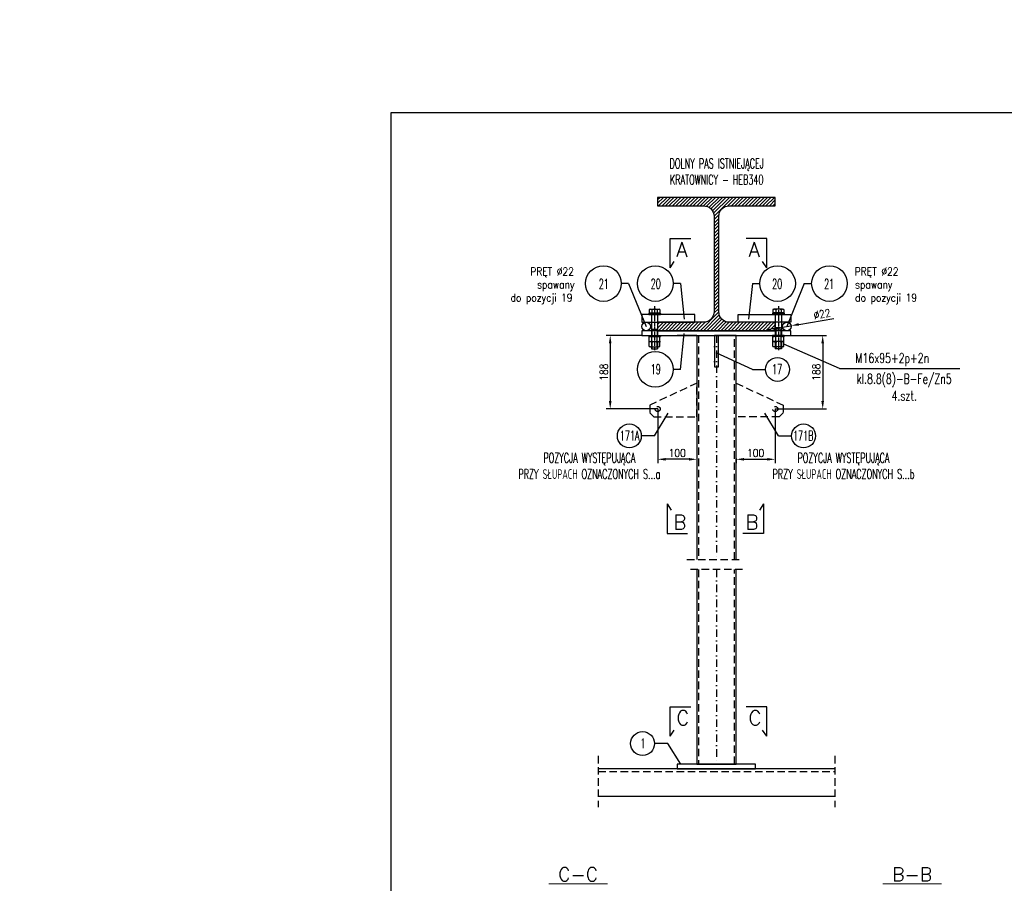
# Model space of a CAD drawing. Header units: millimetres. Extents: x -34919 to 306996, y -293018 to -145733.
# Tile 182 of 256: x 72413 to 74925, y -186340 to -184138. Entities that reach past the tile are written whole.
import ezdxf
from ezdxf.enums import TextEntityAlignment as Align

# ---------------------------------------------------------------- set-up
doc = ezdxf.new("R2010")
doc.units = ezdxf.units.MM
doc.header["$LTSCALE"] = 3
for name, pattern in [('BORDER2', [0.875, 0.25, -0.125, 0.25, -0.125, 0, -0.125]), ('DASHDOT', [25.4, 12.7, -6.35, 0, -6.35]), ('HIDDEN', [9.525, 6.35, -3.175])]:
    doc.linetypes.add(name, pattern=pattern)
for name, color, linetype in [('0_18', 4, 'Continuous'), ('1_Słupy', 1, 'Continuous'), ('blaszki', 6, 'Continuous'), ('poziome 1', 7, 'Continuous'), ('Prz', 5, 'Continuous'), ('slupki', 7, 'Continuous'), ('stezenia', 4, 'Continuous'), ('TROJKAT', 21, 'Continuous')]:
    doc.layers.add(name, color=color, linetype=linetype)
doc.layers.add('OPISY', color=2, linetype='Continuous', lineweight=13)
doc.styles.add('NOVE3', font='romans.shx', dxfattribs={"width": 0.7})
doc.styles.add('R20', font='romans.shx', dxfattribs={"width": 0.85})
doc.styles.add('R50', font='romans.shx', dxfattribs={"width": 0.85, "height": 50})
doc.styles.add('ROMANS', font='romans.shx')
doc.dimstyles.new('Skala 1_10', dxfattribs={"dimscale": 10, "dimtxt": 2, "dimasz": 2, "dimexe": 1, "dimexo": 0, "dimtad": 1, "dimdec": 0, "dimdsep": 46, "dimtxsty": 'R20', "dimcen": 0, "dimclrd": 4, "dimclre": 4, "dimclrt": 3, "dimadec": 0, "dimazin": 0, "dimtfac": 1, "dimtdec": 0, "dimtix": 1, "dimtmove": 0, "dimatfit": 2, "dimfxl": 1, "dimtolj": 1, "dimtzin": 0, "dimarcsym": 0})

# ---------------------------------------------------------------- blocks, each defined once
blk = doc.blocks.new('*X203')
at = {"color": 0}
for p, q in [((558, 1768.9), (573.1, 1784)), ((558, 1777.8), (564.2, 1784)), ((560.4, 1762.5), (581.9, 1784)), ((569.3, 1762.5), (590.8, 1784)), ((578.1, 1762.5), (599.6, 1784)), ((586.9, 1762.5), (608.4, 1784)), ((595.8, 1762.5), (617.3, 1784)), ((604.6, 1762.5), (626.1, 1784)), ((613.5, 1762.5), (635, 1784)), ((622.3, 1762.5), (643.8, 1784)), ((631.1, 1762.5), (652.6, 1784)), ((640, 1762.5), (661.5, 1784)), ((648.8, 1762.5), (670.3, 1784)), ((657.6, 1762.5), (679.1, 1784)), ((666.5, 1762.5), (688, 1784)), ((675.3, 1762.5), (696.8, 1784)), ((683, 1761.3), (705.7, 1784)), ((689.1, 1758.6), (714.5, 1784)), ((694, 1754.7), (723.3, 1784)), ((697.9, 1749.8), (732.2, 1784)), ((700.7, 1743.7), (741, 1784)), ((702, 1736.1), (749.9, 1784)), ((736.9, 1762.2), (758.7, 1784)), ((746, 1762.5), (767.5, 1784)), ((754.9, 1762.5), (776.4, 1784)), ((763.7, 1762.5), (785.2, 1784)), ((772.6, 1762.5), (794.1, 1784)), ((781.4, 1762.5), (802.9, 1784)), ((790.2, 1762.5), (811.7, 1784)), ((799.1, 1762.5), (820.6, 1784)), ((807.9, 1762.5), (829.4, 1784)), ((816.7, 1762.5), (838.2, 1784)), ((825.6, 1762.5), (847.1, 1784)), ((834.4, 1762.5), (855.9, 1784)), ((843.3, 1762.5), (858, 1777.2)), ((852.1, 1762.5), (858, 1768.4)), ((702, 1727.3), (714.3, 1739.6)), ((702, 1718.5), (714, 1730.5)), ((702, 1709.6), (714, 1721.6)), ((702, 1700.8), (714, 1712.8)), ((702, 1691.9), (714, 1703.9)), ((702, 1683.1), (714, 1695.1)), ((702, 1674.3), (714, 1686.3)), ((702, 1665.4), (714, 1677.4)), ((702, 1656.6), (714, 1668.6)), ((702, 1647.8), (714, 1659.8)), ((702, 1638.9), (714, 1650.9)), ((702, 1630.1), (714, 1642.1)), ((702, 1621.2), (714, 1633.2)), ((702, 1612.4), (714, 1624.4)), ((702, 1603.6), (714, 1615.6)), ((702, 1594.7), (714, 1606.7)), ((702, 1585.9), (714, 1597.9)), ((702, 1577), (714, 1589)), ((702, 1568.2), (714, 1580.2)), ((702, 1559.4), (714, 1571.4)), ((702, 1550.5), (714, 1562.5)), ((702, 1541.7), (714, 1553.7)), ((702, 1532.9), (714, 1544.9)), ((702, 1524), (714, 1536)), ((702, 1515.2), (714, 1527.2)), ((702, 1506.3), (714, 1518.3)), ((702, 1497.5), (714, 1509.5)), ((666.2, 1444), (714, 1491.8)), ((675, 1444), (715.3, 1484.3)), ((701.7, 1488.3), (714, 1500.7)), ((558, 1459.6), (563.9, 1465.5)), ((558, 1450.7), (572.8, 1465.5)), ((560.1, 1444), (581.6, 1465.5)), ((569, 1444), (590.5, 1465.5)), ((577.8, 1444), (599.3, 1465.5)), ((586.6, 1444), (608.1, 1465.5)), ((595.5, 1444), (617, 1465.5)), ((604.3, 1444), (625.8, 1465.5)), ((613.1, 1444), (634.6, 1465.5)), ((622, 1444), (643.5, 1465.5)), ((630.8, 1444), (652.3, 1465.5)), ((639.7, 1444), (661.2, 1465.5)), ((648.5, 1444), (670, 1465.5)), ((657.3, 1444), (679.2, 1465.8)), ((683.9, 1444), (718.1, 1478.2)), ((692.7, 1444), (722, 1473.3)), ((701.5, 1444), (727, 1469.4)), ((710.4, 1444), (733.1, 1466.7)), ((719.2, 1444), (740.7, 1465.5)), ((728.1, 1444), (749.6, 1465.5)), ((736.9, 1444), (758.4, 1465.5)), ((745.7, 1444), (767.2, 1465.5)), ((754.6, 1444), (776.1, 1465.5)), ((763.4, 1444), (784.9, 1465.5)), ((772.2, 1444), (793.7, 1465.5)), ((781.1, 1444), (802.6, 1465.5)), ((789.9, 1444), (811.4, 1465.5)), ((798.8, 1444), (820.3, 1465.5)), ((807.6, 1444), (829.1, 1465.5)), ((816.4, 1444), (837.9, 1465.5)), ((825.3, 1444), (846.8, 1465.5)), ((834.1, 1444), (855.6, 1465.5)), ((843, 1444), (858, 1459)), ((851.8, 1444), (858, 1450.2))]:
    blk.add_line(p, q, dxfattribs=at)
blk = doc.blocks.new('połaczenie montażowe')
at = {"color": 7, "linetype": 'BORDER2'}
for p, q in [((-62.8, 158), (49.6, 158)), ((-62.8, -158), (49.6, -158))]:
    blk.add_line(p, q, dxfattribs=at)
at = {"color": 4}
for p, q in [((-54.5, 168.6), (-54.5, 146.3)), ((-53.7, 171.8), (-45.2, 171.8)), ((-53.5, 164.9), (-45.2, 164.9)), ((-53.5, 151.1), (-45.2, 151.1)), ((-45.2, 171.8), (-45.2, 144.2)), ((-45.2, 170.8), (-44.5, 170.8)), ((-44.5, 170.8), (-44.5, 145.2)), ((-41.5, 166), (12, 166)), ((-3.6, 166), (-3.6, 150)), ((-3.6, 164.5), (12, 164.5)), ((-3.6, 151.5), (12, 151.5)), ((28, 166), (46, 166)), ((28, 164.5), (46, 164.5)), ((28, 151.5), (46, 151.5)), ((46, 166), (46, 150)), ((-53.7, 144.2), (-45.2, 144.2)), ((-45.2, 145.2), (-44.5, 145.2)), ((-41.5, 150), (12, 150)), ((28, 150), (46, 150)), ((-54.5, -168.6), (-54.5, -146.3)), ((-53.7, -144.2), (-45.2, -144.2)), ((-45.2, -171.9), (-45.2, -144.2)), ((-45.2, -145.2), (-44.5, -145.2)), ((-44.5, -170.9), (-44.5, -145.2)), ((-41.5, -150), (12, -150)), ((-3.6, -166), (-3.6, -150)), ((28, -150), (46, -150)), ((46, -166), (46, -150)), ((-53.7, -171.9), (-45.2, -171.9)), ((-53.5, -151.1), (-45.2, -151.1)), ((-53.5, -164.9), (-45.2, -164.9)), ((-45.2, -170.9), (-44.5, -170.9)), ((-41.5, -166), (12, -166)), ((-3.6, -151.5), (12, -151.5)), ((-3.6, -164.5), (12, -164.5)), ((28, -151.5), (46, -151.5)), ((28, -164.5), (46, -164.5)), ((28, -166), (46, -166))]:
    blk.add_line(p, q, dxfattribs=at)
at = {"color": 7}
for p, q in [((-44.5, 172.4), (-44, 172.9)), ((-44.5, 172.4), (-44.5, 143.6)), ((-44, 172.9), (-41.5, 172.9)), ((-41.5, 172.9), (-41.5, 143.1)), ((12, 172.4), (12.5, 172.9)), ((12, 172.4), (12, 143.6)), ((12.5, 172.9), (15, 172.9)), ((15, 172.9), (15, 143.1)), ((15, 168.6), (15, 148.3)), ((15, 168.6), (15, 148.3)), ((28, 172.9), (28, 143.1)), ((28, 168.6), (28, 148.3)), ((28, 168.6), (28, 148.3)), ((-44.5, 143.6), (-44, 143.1)), ((-44, 143.1), (-41.5, 143.1)), ((12, 143.6), (12.5, 143.1)), ((12.5, 143.1), (15, 143.1)), ((-44.5, -143.6), (-44, -143.1)), ((-44.5, -172.4), (-44.5, -143.6)), ((-44, -143.1), (-41.5, -143.1)), ((-41.5, -172.9), (-41.5, -143.1)), ((12, -143.6), (12.5, -143.1)), ((12, -172.4), (12, -143.6)), ((12.5, -143.1), (15, -143.1)), ((15, -172.9), (15, -143.1)), ((15, -168.6), (15, -148.3)), ((15, -168.6), (15, -148.3)), ((28, -172.9), (28, -143.1)), ((28, -168.6), (28, -148.3)), ((28, -168.6), (28, -148.3)), ((-44.5, -172.4), (-44, -172.9)), ((-44, -172.9), (-41.5, -172.9)), ((12, -172.4), (12.5, -172.9)), ((12.5, -172.9), (15, -172.9))]:
    blk.add_line(p, q, dxfattribs=at)
at = {"color": 3}
for p, q in [((27.2, 171.8), (15.8, 171.8)), ((27, 164.9), (16, 164.9)), ((28, 151.1), (16, 151.1)), ((28, 168.6), (28, 148.3)), ((40.2, 171.8), (28.8, 171.8)), ((40, 164.9), (29, 164.9)), ((41, 151.1), (29, 151.1)), ((41, 168.6), (41, 148.3)), ((27.2, 144.2), (15.8, 144.2)), ((40.2, 144.2), (28.8, 144.2)), ((27.2, -144.2), (15.8, -144.2)), ((28, -168.6), (28, -148.3)), ((40.2, -144.2), (28.8, -144.2)), ((41, -168.6), (41, -148.3)), ((27.2, -171.9), (15.8, -171.9)), ((28, -151.1), (16, -151.1)), ((27, -164.9), (16, -164.9)), ((40.2, -171.9), (28.8, -171.9)), ((41, -151.1), (29, -151.1)), ((40, -164.9), (29, -164.9))]:
    blk.add_line(p, q, dxfattribs=at)
at = {"color": 4}
for centre, radius, start, end in [((-43.6, 167.6), 10.9, 156.9535, 174.7762), ((-46.1, 168.9), 8.39, 182.384, 208.3594), ((-46.1, 160.9), 8.39, 151.6406, 177.616), ((-40.8, 156.2), 13.8, 181.783, 202.0553), ((-40.8, 145.9), 13.8, 157.9447, 178.217), ((-49.3, 147.1), 5.24, 187.8423, 213.6182), ((-49.3, -147.1), 5.24, 146.3818, 172.1577), ((-40.8, -145.9), 13.8, 181.783, 202.0553), ((-40.8, -156.2), 13.8, 157.9447, 178.217), ((-46.1, -160.9), 8.39, 182.384, 208.3594), ((-46.1, -168.9), 8.39, 151.6406, 177.616), ((-43.6, -167.6), 10.9, 185.2238, 203.0465)]:
    blk.add_arc(centre, radius, start, end, dxfattribs=at)
at = {"color": 3}
for centre, radius, start, end in [((25.9, 167.6), 10.9, 156.9535, 174.7762), ((23.4, 168.9), 8.39, 182.384, 208.3594), ((20, 161.9), 5.05, 143.1698, 176.696), ((20, 154.1), 5.05, 183.304, 216.8302), ((20, 148), 5.05, 143.1698, 176.696), ((19.6, 168.9), 8.39, 331.6406, 357.616), ((23, 161.9), 5.05, 3.304, 36.8302), ((23, 154.1), 5.05, 323.1698, 356.696), ((23, 148), 5.05, 3.304, 36.8302), ((17.1, 167.6), 10.9, 5.2238, 23.0465), ((38.9, 167.6), 10.9, 156.9535, 174.7762), ((36.4, 168.9), 8.39, 182.384, 208.3594), ((33, 161.9), 5.05, 143.1698, 176.696), ((33, 154.1), 5.05, 183.304, 216.8302), ((33, 148), 5.05, 143.1698, 176.696), ((32.6, 168.9), 8.39, 331.6406, 357.616), ((36, 161.9), 5.05, 3.304, 36.8302), ((36, 154.1), 5.05, 323.1698, 356.696), ((36, 148), 5.05, 3.304, 36.8302), ((30.1, 167.6), 10.9, 5.2238, 23.0465), ((32.3, 149.6), 17.3, 184.1009, 198.2664), ((10.7, 149.6), 17.3, 341.7336, 355.8991), ((45.3, 149.6), 17.3, 184.1009, 198.2664), ((23.7, 149.6), 17.3, 341.7336, 355.8991), ((32.3, -149.6), 17.3, 161.7336, 175.8991), ((20, -148), 5.05, 183.304, 216.8302), ((23, -148), 5.05, 323.1698, 356.696), ((10.7, -149.6), 17.3, 4.1009, 18.2664), ((45.3, -149.6), 17.3, 161.7336, 175.8991), ((33, -148), 5.05, 183.304, 216.8302), ((36, -148), 5.05, 323.1698, 356.696), ((23.7, -149.6), 17.3, 4.1009, 18.2664), ((20, -154.1), 5.05, 143.1698, 176.696), ((20, -161.9), 5.05, 183.304, 216.8302), ((23.4, -168.9), 8.39, 151.6406, 177.616), ((25.9, -167.6), 10.9, 185.2238, 203.0465), ((23, -154.1), 5.05, 3.304, 36.8302), ((23, -161.9), 5.05, 323.1698, 356.696), ((19.6, -168.9), 8.39, 2.384, 28.3594), ((17.1, -167.6), 10.9, 336.9535, 354.7762), ((33, -154.1), 5.05, 143.1698, 176.696), ((33, -161.9), 5.05, 183.304, 216.8302), ((36.4, -168.9), 8.39, 151.6406, 177.616), ((38.9, -167.6), 10.9, 185.2238, 203.0465), ((36, -154.1), 5.05, 3.304, 36.8302), ((36, -161.9), 5.05, 323.1698, 356.696), ((32.6, -168.9), 8.39, 2.384, 28.3594), ((30.1, -167.6), 10.9, 336.9535, 354.7762)]:
    blk.add_arc(centre, radius, start, end, dxfattribs=at)
at = {"layer": 'stezenia', "color": 6}
for points in [[(-41.5, 190.2), (-21.5, 190.2), (-21.5, 55), (-41.5, 55)], [(12, 190.2), (0, 190.2), (0, -190.2), (12, -190.2)], [(-41.5, -190.2), (-21.5, -190.2), (-21.5, -55), (-41.5, -55)]]:
    blk.add_lwpolyline(points, close=True, dxfattribs=at)
at = {"layer": 'stezenia', "color": 3}
for centre in [(-10.8, 179.5), (-10.8, -179.5)]:
    blk.add_circle(centre, 10.8, dxfattribs=at)
blk = doc.blocks.new('*D387')
at = {"layer": 'Defpoints', "color": 0, "transparency": 16777216}
for p in [(74040.7, -185130.5, 0), (74040.7, -185258.8), (74140.7, -185256.7, 0)]:
    blk.add_point(p, dxfattribs=at)
at = {"layer": 'stezenia', "color": 4, "lineweight": -2, "transparency": 16777216}
for p, q in [((74040.7, -185130.5), (74040.7, -185268.8)), ((74120.7, -185258.8), (74060.7, -185258.8)), ((74140.7, -185256.7), (74140.7, -185268.8))]:
    blk.add_line(p, q, dxfattribs=at)
at = {"layer": 'stezenia', "color": 4, "transparency": 16777216}
for points in [[(74060.7, -185255.5), (74060.7, -185262.1), (74040.7, -185258.8)], [(74120.7, -185255.5), (74120.7, -185262.1), (74140.7, -185258.8)]]:
    blk.add_solid(points, dxfattribs=at)
at = {"layer": 'stezenia', "color": 3, "transparency": 16777216, "insert": (74090.7, -185242.6), "char_height": 20, "attachment_point": 5, "style": 'R20'}
blk.add_mtext('\\A1;100', dxfattribs=at)
blk = doc.blocks.new('*D388')
at = {"layer": 'Defpoints', "color": 0, "transparency": 16777216}
for p in [(74000.5, -184942.8), (73919.6, -185130.5), (74040.7, -185130.5)]:
    blk.add_point(p, dxfattribs=at)
at = {"layer": 'stezenia', "color": 4, "lineweight": -2, "transparency": 16777216}
for p, q in [((74000.5, -184942.8), (73909.6, -184942.8)), ((73919.6, -184962.8), (73919.6, -185110.5)), ((74040.7, -185130.5), (73909.6, -185130.5))]:
    blk.add_line(p, q, dxfattribs=at)
at = {"layer": 'stezenia', "color": 4, "transparency": 16777216}
for points in [[(73916.3, -184962.8), (73922.9, -184962.8), (73919.6, -184942.8)], [(73916.3, -185110.5), (73922.9, -185110.5), (73919.6, -185130.5)]]:
    blk.add_solid(points, dxfattribs=at)
at = {"layer": 'stezenia', "color": 3, "transparency": 16777216, "insert": (73903.4, -185036.6), "char_height": 20, "attachment_point": 5, "rotation": 90, "style": 'R20'}
blk.add_mtext('\\A1;188', dxfattribs=at)
blk = doc.blocks.new('*D389')
at = {"layer": 'Defpoints', "color": 0, "transparency": 16777216}
for p in [(74380.9, -184942.8), (74340.7, -185130.5), (74461.8, -185130.5)]:
    blk.add_point(p, dxfattribs=at)
at = {"layer": 'stezenia', "color": 4, "lineweight": -2, "transparency": 16777216}
for p, q in [((74380.9, -184942.8), (74471.8, -184942.8)), ((74461.8, -184962.8), (74461.8, -185110.5)), ((74340.7, -185130.5), (74471.8, -185130.5))]:
    blk.add_line(p, q, dxfattribs=at)
at = {"layer": 'stezenia', "color": 4, "transparency": 16777216}
for points in [[(74458.4, -184962.8), (74465.1, -184962.8), (74461.8, -184942.8)], [(74458.4, -185110.5), (74465.1, -185110.5), (74461.8, -185130.5)]]:
    blk.add_solid(points, dxfattribs=at)
at = {"layer": 'stezenia', "color": 3, "transparency": 16777216, "insert": (74445.5, -185036.6), "char_height": 20, "attachment_point": 5, "rotation": 90, "style": 'R20'}
blk.add_mtext('\\A1;188', dxfattribs=at)
blk = doc.blocks.new('*D394')
at = {"layer": 'Defpoints', "color": 0, "transparency": 16777216}
for p in [(74359.6, -184921.8), (74380.8, -184918.2)]:
    blk.add_point(p, dxfattribs=at)
at = {"layer": 'stezenia', "color": 4, "lineweight": -2, "transparency": 16777216}
for p, q in [((74400.5, -184914.9), (74490.1, -184899.8)), ((74339.8, -184925.1), (74320.1, -184928.4)), ((74359.6, -184921.8), (74380.8, -184918.2))]:
    blk.add_line(p, q, dxfattribs=at)
at = {"layer": 'stezenia', "color": 4, "transparency": 16777216}
for points in [[(74339.3, -184921.8), (74340.4, -184928.4), (74359.6, -184921.8)], [(74399.9, -184911.6), (74401, -184918.2), (74380.8, -184918.2)]]:
    blk.add_solid(points, dxfattribs=at)
at = {"layer": 'stezenia', "color": 3, "transparency": 16777216, "insert": (74460.1, -184888.4), "char_height": 20, "attachment_point": 5, "rotation": 9.5561, "style": 'R20'}
blk.add_mtext('\\A1;∅22', dxfattribs=at)
blk = doc.blocks.new('*D374')
at = {"layer": 'Defpoints', "color": 0, "transparency": 16777216}
for p in [(74340.7, -185130.5, 0), (74240.7, -185256.7, 0), (74340.7, -185258.8)]:
    blk.add_point(p, dxfattribs=at)
at = {"layer": 'stezenia', "color": 4, "lineweight": -2, "transparency": 16777216}
for p, q in [((74340.7, -185130.5), (74340.7, -185268.8)), ((74240.7, -185256.7), (74240.7, -185268.8)), ((74260.7, -185258.8), (74320.7, -185258.8))]:
    blk.add_line(p, q, dxfattribs=at)
at = {"layer": 'stezenia', "color": 4, "transparency": 16777216}
for points in [[(74260.7, -185255.5), (74260.7, -185262.1), (74240.7, -185258.8)], [(74320.7, -185255.5), (74320.7, -185262.1), (74340.7, -185258.8)]]:
    blk.add_solid(points, dxfattribs=at)
at = {"layer": 'stezenia', "color": 3, "transparency": 16777216, "insert": (74290.7, -185242.6), "char_height": 20, "attachment_point": 5, "style": 'R20'}
blk.add_mtext('\\A1;100', dxfattribs=at)

msp = doc.modelspace()

# ---------------------------------------------------------------- linework, layer by layer
at = {"color": 1}
for p, q in [((74072.386, -184770.113, 0), (74072.386, -184695.294, 0)), ((74072.386, -184695.294, 0), (74125.062, -184695.294, 0)), ((74318.938, -184695.294, 0), (74266.262, -184695.294, 0)), ((74318.938, -184770.113, 0), (74318.938, -184695.294, 0)), ((74072.386, -184770.113, 0), (74083.184, -184754.512, 0)), ((74318.938, -184770.113, 0), (74308.14, -184754.512, 0)), ((74064.522, -185372.8, 0), (74064.522, -185447.618, 0)), ((74064.522, -185372.8, 0), (74075.32, -185388.401, 0)), ((74311.074, -185372.8, 0), (74300.276, -185388.401, 0)), ((74311.074, -185372.8, 0), (74311.074, -185447.618, 0)), ((74064.522, -185447.618, 0), (74117.198, -185447.618, 0)), ((74311.074, -185447.618, 0), (74258.398, -185447.618, 0)), ((74072.386, -185965.104, 0), (74072.386, -185890.286, 0)), ((74072.386, -185890.286, 0), (74125.062, -185890.286, 0)), ((74318.938, -185890.286, 0), (74266.262, -185890.286, 0)), ((74318.938, -185965.104, 0), (74318.938, -185890.286, 0)), ((74072.386, -185965.104, 0), (74083.184, -185949.504, 0)), ((74318.938, -185965.104, 0), (74308.14, -185949.504, 0))]:
    msp.add_line(p, q, dxfattribs=at)
at = {"color": 4}
for p, q in [((73966.515, -184810.524), (73947.756, -184810.524)), ((73966.515, -184810.524), (74011.212, -184920.013)), ((74099.063, -184810.524), (74080.303, -184810.524)), ((74099.063, -184810.524), (74108.574, -184901.817, 0)), ((74282.314, -184810.524), (74272.804, -184901.817, 0)), ((74282.314, -184810.524), (74301.074, -184810.524)), ((74414.862, -184810.524), (74370.166, -184920.013)), ((74414.862, -184810.524), (74433.621, -184810.524)), ((74099.063, -185029.502), (74108.574, -184938.209, 0)), ((74282.314, -185029.502), (74189.559, -184987.29, 0)), ((74099.063, -185029.502), (74080.303, -185029.502)), ((74282.314, -185029.502), (74316.074, -185029.502)), ((74032.624, -185199.225), (74067.375, -185141.298, 0)), ((74348.753, -185199.225), (74314.002, -185141.298, 0)), ((74032.624, -185199.225), (73998.865, -185199.225)), ((74348.753, -185199.225), (74382.512, -185199.225)), ((74066.537, -185983.827), (74032.778, -185983.827))]:
    msp.add_line(p, q, dxfattribs=at)
at = {"color": 7}
msp.add_line((74140.781, -184942.763, 0), (74090.689, -184942.763, 0), dxfattribs=at)
at = {"color": 7, "linetype": 'Continuous'}
msp.add_lwpolyline([(74340.689, -184590.763), (74040.689, -184590.763), (74040.689, -184612.263), (74157.689, -184612.263, -0.41421356), (74184.689, -184639.263), (74184.689, -184882.263, -0.41421356), (74157.689, -184909.263), (74040.689, -184909.263), (74040.689, -184930.763), (74340.689, -184930.763), (74340.689, -184909.263), (74223.689, -184909.263, -0.41421356), (74196.689, -184882.263), (74196.689, -184639.263, -0.41421356), (74223.689, -184612.263), (74340.689, -184612.263)], format="xyb", close=True, dxfattribs=at)
at = {"color": 6}
msp.add_lwpolyline([(74090.689, -186036.056), (74090.689, -186048.056), (74290.689, -186048.056), (74290.689, -186036.056)], close=True, dxfattribs=at)
at = {"color": 4}
for centre, radius in [((73902.26, -184810.524), 45.496), ((74034.807, -184810.524), 45.496), ((74346.57, -184810.524), 45.496), ((74479.117, -184810.524), 45.496), ((74034.807, -185029.502), 45.496), ((74346.57, -185029.502), 30.496), ((73968.369, -185199.225), 30.496), ((74413.008, -185199.225), 30.496), ((74002.282, -185983.827), 30.496)]:
    msp.add_circle(centre, radius, dxfattribs=at)
at = {"layer": '0_18'}
msp.add_line((74099.491, -186036.056), (74066.537, -185983.827), dxfattribs=at)
at = {"layer": 'blaszki'}
msp.add_line((74240.689, -184942.763, 0), (74290.689, -184942.763, 0), dxfattribs=at)
at = {"layer": 'blaszki', "elevation": 0}
msp.add_lwpolyline([(74185.689, -185022.763), (74195.689, -185022.763), (74195.689, -184942.763), (74185.689, -184942.763)], close=True, dxfattribs=at)
at = {"layer": 'poziome 1', "color": 7, "linetype": 'HIDDEN'}
for p, q in [((73889.054, -186015.248), (73889.054, -186146.328)), ((74492.323, -186015.248), (74492.323, -186146.328))]:
    msp.add_line(p, q, dxfattribs=at)
at = {"layer": 'poziome 1', "color": 7}
for p, q in [((74492.323, -186048.056), (73889.054, -186048.056)), ((73889.054, -186118.056), (74492.323, -186118.056))]:
    msp.add_line(p, q, dxfattribs=at)
at = {"layer": 'poziome 1', "color": 7, "linetype": 'HIDDEN', "elevation": 0}
msp.add_lwpolyline([(73889.054, -186055.056), (74492.323, -186055.056)], dxfattribs=at)
at = {"layer": 'Prz'}
msp.add_lwpolyline([(73361.016, -184374.722), (77461.016, -184374.722), (77461.016, -187274.722), (73361.016, -187274.722)], close=True, dxfattribs=at)
at = {"layer": 'slupki', "color": 4, "linetype": 'DASHDOT', "ltscale": 0.5}
for p, q in [((74185.689, -184942.763, 0), (74185.689, -185022.763, 0)), ((74190.689, -184942.763), (74190.689, -185514.602)), ((74190.689, -185540.083), (74190.689, -186036.056))]:
    msp.add_line(p, q, dxfattribs=at)
at = {"layer": 'slupki', "color": 3, "elevation": 0}
for points in [[(74140.76, -184942.763), (74140.723, -185514.602)], [(74240.689, -184942.763), (74195.689, -184942.763)], [(74240.689, -185514.602), (74240.689, -184942.763)], [(74140.721, -185540.083), (74140.689, -186036.056), (74240.689, -186036.056), (74240.689, -185540.083)]]:
    msp.add_lwpolyline(points, dxfattribs=at)
at = {"layer": 'slupki', "linetype": 'HIDDEN', "elevation": 0}
for points in [[(74144.689, -184942.763), (74144.689, -185514.602)], [(74236.689, -185514.602), (74236.689, -184942.763)], [(74144.689, -185540.083), (74144.689, -186036.056)], [(74236.689, -186036.056), (74236.689, -185540.083)]]:
    msp.add_lwpolyline(points, dxfattribs=at)
at = {"layer": 'slupki', "color": 4, "linetype": 'HIDDEN', "elevation": 0}
for points in [[(74140.689, -185064.488), (74020.689, -185120.488), (74020.689, -185120.488), (74020.689, -185140.488), (74030.689, -185150.488), (74140.689, -185150.488), (74140.689, -185064.488)], [(74240.689, -185064.488), (74360.689, -185120.488), (74360.689, -185120.488), (74360.689, -185140.488), (74350.689, -185150.488), (74240.689, -185150.488), (74240.689, -185064.488)]]:
    msp.add_lwpolyline(points, dxfattribs=at)
at = {"layer": 'slupki', "linetype": 'HIDDEN'}
for points in [[(74115.274, -185514.602), (74257.573, -185514.602)], [(74257.573, -185540.083), (74115.274, -185540.083)]]:
    msp.add_lwpolyline(points, dxfattribs=at)
at = {"layer": 'slupki', "color": 4, "linetype": 'HIDDEN'}
for centre in [(74040.689, -185130.488, 0), (74340.689, -185130.488, 0)]:
    msp.add_circle(centre, 6.5, dxfattribs=at)
at = {"layer": 'TROJKAT', "color": 4, "linetype": 'Continuous'}
for q in [(74362.539, -184965.263), (74811.822, -185027.437)]:
    msp.add_line((74504.774, -185027.437), q, dxfattribs=at)

# ---------------------------------------------------------------- block references
at = {"color": 7, "linetype": 'Continuous', "rotation": 180}
msp.add_blockref('*X203', (74898.689, -183146.763), dxfattribs=at)
at = {"layer": 'stezenia', "color": 3, "rotation": 270}
msp.add_blockref('połaczenie montażowe', (74190.689, -184930.763), dxfattribs=at)

# ---------------------------------------------------------------- texts
at = {"color": 4, "style": 'R50', "width": 0.6}
for s, p in [('DOLNY PAS ISTNIEJĄCEJ', (74191.375, -184507.228)), ('KRATOWNICY - HEB340', (74191.375, -184545.569)), ('21', (73903.203, -184811.226)), ('20', (74035.751, -184811.226)), ('20', (74345.626, -184811.226)), ('21', (74478.174, -184811.226)), ('19', (74035.751, -185028.8)), ('17', (74345.626, -185028.8)), ('171A', (73969.312, -185198.523)), ('171B', (74412.065, -185198.523)), ('POZYCJA WYSTĘPUJĄCA', (73866.559, -185258.156)), ('POZYCJA WYSTĘPUJĄCA', (74514.818, -185258.156)), ('PRZY SŁUPACH OZNACZONYCH S...a', (73866.559, -185296.497)), ('PRZY SŁUPACH OZNACZONYCH S...b', (74514.818, -185296.497)), ('1', (74003.225, -185983.125))]:
    msp.add_text(s, height=25, dxfattribs=at).set_placement(p, align=Align.MIDDLE)
at = {"color": 20, "insert": (33837.901, -182331.101), "char_height": 300, "width": 16331.01415, "attachment_point": 1, "style": 'NOVE3'}
msp.add_mtext('{\\C1;Wytyczne montażowe\\P\\H0.83333x;\\C3;Podczas montażu należy bezwzględnie przestrzegać dopuszczalnych tolerancji z uwagi na ścisłe dopasowanie elementów amortyzujących ugięcia dźwigarów przekrycia auli.\\P\\H1.2x;\\C1;\\PZabezpieczenia antykorozyjne.\\C256;\\P\\H0.83333x;\\C3;Wszystkie elementy stalowe konstrukcji należy poddać ocynkowaniu ogniowemu.\\PKonstrukcje przeznaczone do cynkowania ogniowego powinny odpowiadać następującym warunkom:\\P\\pl900;^I1. Spoiny powinny być wykonane metodą półautomatyczną w osłonie gazów ochronnych. Nie zaleca się spawania elektrodą otuloną, ze względu na złą jakość powłoki cynkowej na spoinach.\\P^I2. Powierzchnia konstrukcji powinna być wolna od: zawalcowań, zgorzelin, odprysków po spawaniu, ostrych krawędzi, zanieczyszczeń farbami, olejami, emulsjami oraz innymi materiałami stosowanymi przy trasowaniu, znakowaniu, spawaniu, wierceniu itp. W przypadku spawania elektrodą należy dokładnie usunąć otulinę spawalniczą w celu zminimalizowania wad powłoki. Po ocynkowaniu uwydatnią się wady jakości powierzchni stali np. zawalcowania, rysy traserskie, zeszlifowania, pory, odpryski spawalnicze, wadliwe spoiny.\\P^I3. Elementy konstrukcyjne powinny posiadać odpowiednie otwory technologiczne do odpowietrzenia, swobodnego przepływu cynku zewnątrz i wewnątrz elementu oraz do podwieszenia (mogą być przyspawane uchwyty z blachy z otworami).\\P^I4. W przypadku powierzchni spawanych na zakładkę, spoina powinna być szczelna ze wszystkich stron (spawana na około), a nakładki szczelnie przylegać do konstrukcji. Przekroje skrzynkowe oraz powierzchnie nakładające się mogą powodować uszkodzenie konstrukcji - pękanie spoin.\\P^I5. Każdy element konstrukcyjny powinien składać się z jednego gatunku stali.\\P^I6. Konstrukcje nie powinny posiadać małych szczelin lub wnęk. Spoiny powinny być szczelne i zamknięte wokół elementu, ponieważ w przeciwnym przypadku mogą po cynkowaniu wylewać się z nich resztki topnika i kwasu pogarszając jakość powłoki (tzw. "krwawe wycieki").\\P^I7. Naddatek wymiarowy dla otworów pod śruby powinien wynosić 1 - 2 mm.\\PTermiczne oddziaływanie kąpieli cynkowej uwalnia w elementach naprężenia wewnętrzne, co może powodować odkształcenia. Szczególnie uwidacznia się to w elementach spawanych. Dotyczy to także dwuteowników spawanych, których odkształcenia po cynkowaniu mogą przekroczyć dopuszczalne normy, oraz nie usztywnionych arkuszy blach i otwartych kształtowników giętych.\\P\\C256;\\P\\pl0;\\H1.2x;\\C1;Malowanie konstrukcji.\\P\\H0.83333x;\\C3;Wszystkie elementy stalowe konstrukcji należy pomalować proszkowo na kolor RAL 9011}', dxfattribs=at)
at = {"layer": '1_Słupy', "color": 1, "style": 'ROMANS'}
for s, p in [('A', (74088.091, -184742.226, 0)), ('A', (74272.2, -184742.226, 0)), ('B', (74080.227, -185438.186, 0)), ('B', (74264.335, -185438.186, 0)), ('C', (74088.091, -185937.218, 0)), ('C', (74272.2, -185937.218, 0))]:
    msp.add_text(s, height=37.5, dxfattribs=at).set_placement(p)
at = {"layer": 'OPISY', "color": 3, "style": 'ROMANS', "width": 0.7}
for s, p in [('M16x95+2p+2n', (74639.459, -185013.053)), ('kl.8.8(8)-B-Fe/Zn5', (74669.872, -185066.133)), ('4.szt.', (74669.872, -185109.202))]:
    msp.add_text(s, height=25, dxfattribs=at).set_placement(p, align=Align.CENTER)
at = {"layer": 'OPISY', "color": 1, "style": 'ROMANS'}
for s, p in [('%%U C-C ', (73837.58, -186317.36)), ('%%U B-B ', (74689.864, -186317.36))]:
    msp.add_text(s, height=35, dxfattribs=at).set_placement(p, align=Align.MIDDLE)
at = {"layer": 'stezenia', "color": 3, "style": 'R20', "width": 0.85}
for s, p in [('PRĘT ∅22', (73715.454, -184789.885)), ('PRĘT ∅22', (74543.685, -184789.885)), ('spawany', (73733.263, -184823.218)), ('spawany', (74544.495, -184823.218)), ('do pozycji 19', (73665.263, -184856.551)), ('do pozycji 19', (74544.495, -184856.551))]:
    msp.add_text(s, height=20, dxfattribs=at).set_placement(p)

# ---------------------------------------------------------------- dimensions: what is measured, and where the dimension line sits
at = {"layer": 'stezenia', "color": 3}
dim = msp.add_diameter_dim_2p(p1=(74359.5648, -184921.7978), p2=(74380.7665, -184918.2285), dimstyle='Skala 1_10', dxfattribs=at)
dim.commit()
dim.dimension.update_dxf_attribs({"geometry": '*D394', "text_midpoint": (74462.7696, -184904.4233), "dimtype": 163})
for base, p1, p2, angle, picture, middle in [((73919.601, -185130.488), (74000.462, -184942.763), (74040.689, -185130.488), 90, '*D388', (73903.351, -185036.625)), ((74461.776, -185130.488), (74380.916, -184942.763), (74340.689, -185130.488), 90, '*D389', (74445.526, -185036.625)), ((74040.689, -185258.814), (74140.689, -185256.675, 0), (74040.689, -185130.488, 0), 180, '*D387', (74090.689, -185242.564))]:
    dim = msp.add_linear_dim(base=base, p1=p1, p2=p2, angle=angle, dimstyle='Skala 1_10', dxfattribs=at)
    dim.commit()
    dim.dimension.update_dxf_attribs({"geometry": picture, "text_midpoint": middle})
dim = msp.add_linear_dim(base=(74340.689, -185258.814), p1=(74240.689, -185256.675, 0), p2=(74340.689, -185130.488, 0), dimstyle='Skala 1_10', dxfattribs=at)
dim.commit()
dim.dimension.update_dxf_attribs({"geometry": '*D374', "text_midpoint": (74290.689, -185242.564)})

doc.saveas('drawing.dxf')
